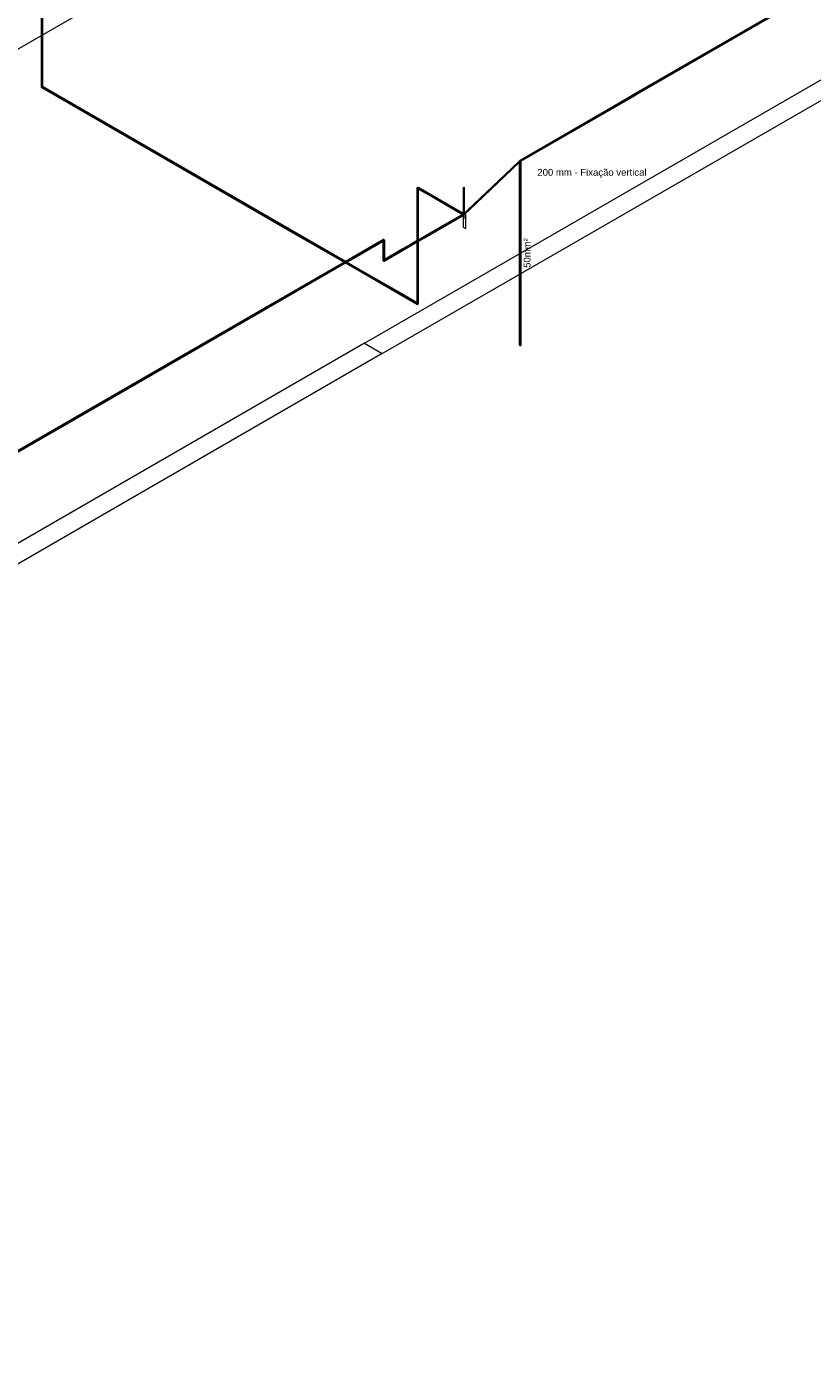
# Model space of a CAD drawing. Header units: millimetres. Extents: x 4477830 to 4478275, y -30323838 to -30323445.
# Tile 74 of 124: x 4478061 to 4478084, y -30323546 to -30323507. Entities that reach past the tile are written whole.
import ezdxf

# ---------------------------------------------------------------- set-up
doc = ezdxf.new("R2010")
doc.units = ezdxf.units.MM
doc.linetypes.add('NULL', pattern=[0])
for name, color, linetype, lineweight in [('IFC-Parede padrão-Contorno', 44, 'Continuous', 5), ('Nível 1', 7, 'Continuous', 0), ('PR-Captor', 9, 'Continuous', 18), ('PR-Condutos', 150, 'Continuous', 25), ('PR-Textos conduto', 7, 'Continuous', 9), ('Textos', 7, 'Continuous', 9)]:
    doc.layers.add(name, color=color, linetype=linetype, lineweight=lineweight)
doc.styles.add('ARIAL', font='arial.ttf')

msp = doc.modelspace()

# ---------------------------------------------------------------- hatches: boundary and pattern name
at = {"layer": 'PR-Condutos', "linetype": 'Continuous', "true_color": 0x105689}
for points in [[(4478061.113, -30323509.06), (4478061.113, -30323509.039), (4478061.12, -30323509.06), (4478061.126, -30323494.858), (4478061.128, -30323494.844), (4478061.102, -30323494.856), (4478061.107, -30323495.367), (4478061.107, -30323494.864), (4478061.113, -30323495.374), (4478061.107, -30323509.041), (4478061.111, -30323509.04)], [(4478061.131, -30323494.855), (4478061.131, -30323509.055), (4478061.132, -30323494.851)], [(4478061.132, -30323509.041), (4478061.132, -30323494.851), (4478061.131, -30323509.017)], [(4478061.1, -30323494.86), (4478061.1, -30323509.052), (4478061.102, -30323509.056), (4478061.102, -30323495.363)], [(4478061.102, -30323509.056), (4478061.107, -30323495.367), (4478061.102, -30323494.856), (4478061.102, -30323495.363)], [(4478061.107, -30323509.058), (4478061.113, -30323495.374), (4478061.107, -30323494.858), (4478061.102, -30323509.056)], [(4478061.126, -30323509.035), (4478061.126, -30323494.858), (4478061.12, -30323509.03)], [(4478061.126, -30323494.858), (4478061.126, -30323509.058), (4478061.131, -30323494.855)], [(4478061.126, -30323509.058), (4478061.131, -30323509.055), (4478061.131, -30323494.855)], [(4478088.304, -30323503.621), (4478088.325, -30323503.605), (4478088.332, -30323503.592), (4478088.296, -30323503.613), (4478088.332, -30323503.584), (4478088.131, -30323503.703), (4478088.129, -30323503.703), (4478088.296, -30323503.605), (4478088.326, -30323503.58), (4478088.301, -30323503.596), (4478088.301, -30323503.586), (4478087.76, -30323503.901), (4478087.485, -30323504.06), (4478087.485, -30323504.062), (4478087.195, -30323504.232), (4478087.485, -30323504.065), (4478087.517, -30323504.047), (4478087.76, -30323503.907), (4478087.195, -30323504.232), (4478087.485, -30323504.062), (4478087.485, -30323504.06), (4478087.76, -30323503.901), (4478088.288, -30323503.594), (4478087.517, -30323504.038), (4478087.517, -30323504.039), (4478086.9, -30323504.397), (4478086.356, -30323504.712), (4478086.361, -30323504.714), (4478085.811, -30323505.035), (4478085.811, -30323505.035), (4478086.361, -30323504.714), (4478086.356, -30323504.712), (4478086.9, -30323504.397), (4478087.485, -30323504.058), (4478087.517, -30323504.038), (4478075.115, -30323511.199), (4478075.12, -30323511.199), (4478078.451, -30323509.277), (4478075.125, -30323511.202), (4478078.452, -30323509.283), (4478075.129, -30323511.206), (4478078.453, -30323509.289), (4478075.132, -30323511.212), (4478081.704, -30323507.421), (4478078.513, -30323509.266), (4478078.455, -30323509.3), (4478081.707, -30323507.421), (4478078.513, -30323509.267), (4478078.455, -30323509.3), (4478081.704, -30323507.421), (4478078.454, -30323509.296), (4478075.134, -30323511.219), (4478078.455, -30323509.301), (4478081.71, -30323507.421), (4478078.619, -30323509.206), (4478078.455, -30323509.301), (4478081.711, -30323507.42), (4478078.618, -30323509.207), (4478078.455, -30323509.301), (4478075.134, -30323511.219), (4478078.456, -30323509.302), (4478081.713, -30323507.42), (4478078.618, -30323509.208), (4478078.456, -30323509.302), (4478078.456, -30323509.304), (4478081.718, -30323507.419), (4478078.616, -30323509.212), (4478078.456, -30323509.304), (4478078.456, -30323509.302), (4478075.133, -30323511.224), (4478078.456, -30323509.305), (4478078.456, -30323509.305), (4478081.723, -30323507.419), (4478078.615, -30323509.213), (4478078.456, -30323509.305), (4478075.133, -30323511.224), (4478078.456, -30323509.306), (4478075.131, -30323511.227), (4478078.457, -30323509.307), (4478081.728, -30323507.418), (4478078.614, -30323509.216), (4478075.131, -30323511.227), (4478078.457, -30323509.307), (4478081.728, -30323507.418), (4478082.963, -30323506.705), (4478078.614, -30323509.216), (4478081.729, -30323507.418), (4478078.614, -30323509.216), (4478081.729, -30323507.418), (4478088.164, -30323503.703)], [(4478081.729, -30323507.418), (4478075.131, -30323511.227), (4478078.457, -30323509.307)], [(4478061.104, -30323509.057), (4478069.976, -30323514.179), (4478061.11, -30323509.06), (4478069.976, -30323514.179), (4478069.977, -30323514.179), (4478061.105, -30323509.051)], [(4478061.104, -30323509.057), (4478061.108, -30323509.065), (4478069.971, -30323514.182), (4478069.976, -30323514.179)], [(4478061.108, -30323509.045), (4478061.105, -30323509.051), (4478069.977, -30323514.178), (4478069.988, -30323514.172), (4478061.146, -30323509.067)], [(4478071.626, -30323515.132), (4478072.108, -30323515.41), (4478061.105, -30323509.051)], [(4478061.108, -30323509.045), (4478061.146, -30323509.067), (4478068.581, -30323513.359)], [(4478061.132, -30323509.051), (4478061.108, -30323509.045), (4478061.128, -30323509.057)], [(4478061.108, -30323509.065), (4478069.971, -30323514.182), (4478069.971, -30323514.182)], [(4478071.626, -30323515.132), (4478061.11, -30323509.06), (4478072.108, -30323515.41)], [(4478061.132, -30323509.046), (4478061.112, -30323509.04), (4478069.996, -30323514.168), (4478070, -30323514.165), (4478061.117, -30323509.037)], [(4478061.136, -30323509.044), (4478061.117, -30323509.037), (4478068.608, -30323513.361), (4478070, -30323514.165), (4478070.003, -30323514.163)], [(4478061.12, -30323509.036), (4478061.12, -30323509.06), (4478061.126, -30323509.058), (4478061.126, -30323509.038)], [(4478061.132, -30323509.042), (4478070.003, -30323514.163), (4478070.004, -30323514.163), (4478061.125, -30323509.037)], [(4478061.132, -30323509.051), (4478061.132, -30323509.059), (4478069.988, -30323514.172), (4478069.995, -30323514.168), (4478061.168, -30323509.072)], [(4478061.149, -30323509.051), (4478070.003, -30323514.163), (4478070.003, -30323514.163)], [(4478061.168, -30323509.072), (4478068.596, -30323513.36), (4478069.995, -30323514.168), (4478069.996, -30323514.168), (4478061.168, -30323509.072)], [(4478075.12, -30323511.199), (4478075.125, -30323511.202), (4478078.451, -30323509.277)], [(4478075.126, -30323511.201), (4478075.129, -30323511.206), (4478078.452, -30323509.283)], [(4478075.135, -30323511.211), (4478078.453, -30323509.289), (4478075.131, -30323511.205)], [(4478078.454, -30323509.296), (4478075.142, -30323511.207), (4478075.136, -30323511.217)], [(4478078.456, -30323509.302), (4478075.142, -30323511.214), (4478075.142, -30323511.219)], [(4478078.456, -30323509.306), (4478075.142, -30323511.219), (4478075.142, -30323511.221)], [(4478075.136, -30323511.22), (4478075.128, -30323511.203), (4478075.112, -30323511.201), (4478073.574, -30323512.659), (4478073.485, -30323512.743), (4478073.485, -30323512.746), (4478074.869, -30323511.433), (4478073.485, -30323512.746), (4478073.486, -30323512.759), (4478073.566, -30323512.685), (4478073.49, -30323512.766), (4478073.591, -30323512.671), (4478073.495, -30323512.77), (4478073.614, -30323512.657), (4478073.499, -30323512.772), (4478075.103, -30323511.251), (4478073.512, -30323512.76), (4478073.501, -30323512.773), (4478075.103, -30323511.254), (4478075.132, -30323511.227)], [(4478075.134, -30323511.225), (4478075.103, -30323511.254), (4478073.636, -30323512.645)], [(4478075.103, -30323511.254), (4478075.103, -30323516.615), (4478075.119, -30323516.624), (4478075.119, -30323511.259), (4478075.119, -30323511.239), (4478075.106, -30323511.251)], [(4478075.127, -30323516.624), (4478075.127, -30323511.224), (4478075.119, -30323516.624)], [(4478075.119, -30323516.624), (4478075.127, -30323511.231), (4478075.119, -30323511.239)], [(4478075.135, -30323516.622), (4478075.135, -30323511.222), (4478075.127, -30323516.624)], [(4478075.127, -30323516.624), (4478075.135, -30323511.225), (4478075.127, -30323511.224)], [(4478075.14, -30323516.618), (4478075.14, -30323511.218), (4478075.135, -30323516.622)], [(4478075.135, -30323516.622), (4478075.14, -30323511.222), (4478075.135, -30323511.222)], [(4478075.142, -30323516.614), (4478075.142, -30323511.214), (4478075.14, -30323516.618)], [(4478075.14, -30323516.618), (4478075.142, -30323511.221), (4478075.14, -30323511.218)], [(4478072.103, -30323513.551), (4478072.105, -30323513.55), (4478072.104, -30323512.032), (4478072.103, -30323512.003)], [(4478072.104, -30323512.007), (4478072.106, -30323513.549), (4478072.108, -30323513.549), (4478072.108, -30323512.01)], [(4478072.105, -30323513.55), (4478072.106, -30323513.549), (4478072.105, -30323512.67), (4478072.104, -30323512.007)], [(4478072.111, -30323513.547), (4478072.113, -30323513.545), (4478072.113, -30323512.02), (4478072.108, -30323512.01), (4478072.11, -30323513.547), (4478072.111, -30323513.547), (4478072.111, -30323512.018)], [(4478072.108, -30323513.549), (4478072.11, -30323513.547), (4478072.109, -30323512.67), (4478072.108, -30323512.015)], [(4478072.116, -30323511.993), (4478072.109, -30323512.015), (4478073.445, -30323512.786), (4478073.445, -30323512.782), (4478072.429, -30323512.196), (4478073.44, -30323512.779), (4478072.43, -30323512.191), (4478073.445, -30323512.776), (4478073.451, -30323512.757), (4478072.252, -30323512.066), (4478073.435, -30323512.754)], [(4478072.109, -30323512.015), (4478072.429, -30323512.2), (4478073.384, -30323512.751)], [(4478072.135, -30323512.03), (4478072.111, -30323512.018), (4478073.435, -30323512.782), (4478073.436, -30323512.781), (4478072.429, -30323512.2)], [(4478072.12, -30323513.541), (4478072.122, -30323513.54), (4478072.12, -30323512.026), (4478072.113, -30323512.012), (4478072.12, -30323512.07), (4478072.12, -30323513.579)], [(4478072.117, -30323513.543), (4478072.12, -30323513.541), (4478072.12, -30323512.07), (4478072.113, -30323512.019), (4478072.115, -30323513.544), (4478072.117, -30323513.543), (4478072.117, -30323513.581)], [(4478072.113, -30323513.545), (4478072.115, -30323513.544), (4478072.113, -30323512.038)], [(4478072.12, -30323511.989), (4478072.116, -30323511.993), (4478073.445, -30323512.76)], [(4478073.451, -30323512.753), (4478072.257, -30323512.064), (4478072.129, -30323511.99), (4478072.12, -30323511.989), (4478072.252, -30323512.066), (4478073.445, -30323512.754), (4478073.451, -30323512.754)], [(4478072.134, -30323513.534), (4478072.135, -30323513.533), (4478072.135, -30323512.143), (4478072.135, -30323512.031), (4478072.12, -30323512.023), (4478072.122, -30323513.54), (4478072.132, -30323513.535), (4478072.132, -30323512.672), (4478072.132, -30323512.127), (4478072.132, -30323513.535), (4478072.134, -30323513.534), (4478072.134, -30323513.571)], [(4478072.122, -30323513.578), (4478072.121, -30323512.671), (4478072.12, -30323512.07)], [(4478072.129, -30323511.99), (4478072.257, -30323512.064), (4478073.449, -30323512.753)], [(4478072.135, -30323513.533), (4478072.135, -30323512.145), (4478072.135, -30323512.041), (4478072.135, -30323513.57)], [(4478072.135, -30323513.533), (4478072.135, -30323512.143), (4478072.135, -30323512.143), (4478072.135, -30323513.57)], [(4478072.43, -30323512.191), (4478073.44, -30323512.779), (4478073.446, -30323512.776)], [(4478073.591, -30323512.671), (4478073.499, -30323512.758), (4478073.495, -30323512.77)], [(4478073.614, -30323512.657), (4478073.498, -30323512.767), (4478073.499, -30323512.772)], [(4478073.48, -30323512.792), (4478073.471, -30323512.792), (4478072.395, -30323513.41), (4478073.435, -30323512.806), (4478072.395, -30323513.409), (4478073.482, -30323512.779), (4478073.482, -30323512.771), (4478073.084, -30323513.002), (4478073.445, -30323512.792), (4478072.392, -30323513.396), (4478073.475, -30323512.767), (4478073.471, -30323512.765), (4478073.451, -30323512.78), (4478073.451, -30323512.776), (4478072.391, -30323513.391), (4478072.316, -30323513.434), (4478073.423, -30323512.792), (4478073.451, -30323512.773), (4478072.39, -30323513.387), (4478073.418, -30323512.792), (4478072.135, -30323513.533), (4478071.666, -30323513.804), (4478071.141, -30323514.11), (4478071.141, -30323514.115), (4478071.668, -30323513.813), (4478071.141, -30323514.122), (4478071.133, -30323514.149), (4478073.445, -30323512.814)], [(4478073.423, -30323512.792), (4478072.391, -30323513.39), (4478072.391, -30323513.391)], [(4478073.481, -30323512.771), (4478073.475, -30323512.767), (4478072.392, -30323513.396)], [(4478073.482, -30323512.779), (4478072.395, -30323513.41), (4478073.462, -30323512.797)], [(4478073.477, -30323512.769), (4478073.472, -30323512.765), (4478073.459, -30323512.777), (4478073.459, -30323512.79)], [(4478073.484, -30323512.763), (4478073.465, -30323512.781), (4478073.46, -30323512.79), (4478073.472, -30323512.792), (4478073.482, -30323512.774), (4478073.469, -30323512.786)], [(4478073.471, -30323512.802), (4478073.478, -30323512.795), (4478073.46, -30323512.792)], [(4478073.472, -30323512.797), (4478073.478, -30323512.792), (4478073.461, -30323512.792)], [(4478073.485, -30323512.784), (4478073.497, -30323512.777), (4478073.495, -30323512.771)], [(4478073.485, -30323512.789), (4478073.496, -30323512.782), (4478073.497, -30323512.777)], [(4478073.566, -30323512.685), (4478073.488, -30323512.758), (4478073.491, -30323512.764)], [(4478071.133, -30323513.549), (4478071.136, -30323513.54), (4478071.125, -30323513.525), (4478071.108, -30323513.534), (4478070.999, -30323513.604), (4478070.017, -30323514.171), (4478070.968, -30323513.622), (4478070.999, -30323513.604), (4478071.108, -30323513.534), (4478071.124, -30323513.525), (4478071.118, -30323513.52), (4478059.223, -30323520.387), (4478055.908, -30323522.301), (4478055.855, -30323522.335), (4478055.911, -30323522.303), (4478059.223, -30323520.39), (4478062.986, -30323518.218), (4478067.551, -30323515.582), (4478059.223, -30323520.39), (4478055.911, -30323522.303), (4478055.857, -30323522.339), (4478055.829, -30323522.355), (4478059.221, -30323520.398), (4478055.834, -30323522.36), (4478059.22, -30323520.407), (4478055.837, -30323522.366), (4478059.219, -30323520.415), (4478055.839, -30323522.372), (4478059.217, -30323520.422), (4478055.876, -30323522.355), (4478059.217, -30323520.427), (4478059.217, -30323520.427), (4478055.876, -30323522.355), (4478055.878, -30323522.356), (4478059.217, -30323520.427), (4478055.878, -30323522.356), (4478059.216, -30323520.429), (4478059.216, -30323520.429), (4478062.992, -30323518.249), (4478067.573, -30323515.604), (4478059.216, -30323520.429)], [(4478071.119, -30323514.144), (4478071.126, -30323514.144), (4478071.14, -30323514.137), (4478071.14, -30323513.537), (4478071.137, -30323513.541), (4478071.132, -30323514.112), (4478071.132, -30323513.55), (4478071.119, -30323513.557), (4478071.113, -30323513.541), (4478071.113, -30323513.56), (4478071.108, -30323513.563), (4478071.108, -30323514.134)], [(4478071.132, -30323513.543), (4478071.132, -30323514.112), (4478071.137, -30323513.546)], [(4478071.141, -30323513.533), (4478071.14, -30323513.537), (4478071.14, -30323514.137)], [(4478071.14, -30323514.107), (4478071.141, -30323514.133), (4478071.141, -30323513.533)], [(4478072.103, -30323513.551), (4478071.143, -30323514.105), (4478071.141, -30323514.109), (4478071.666, -30323513.804)], [(4478071.668, -30323513.813), (4478071.143, -30323514.114), (4478071.141, -30323514.122)], [(4478072.103, -30323515.403), (4478072.108, -30323515.41), (4478072.127, -30323515.412), (4478072.127, -30323513.575), (4478072.103, -30323513.589)], [(4478072.127, -30323515.389), (4478072.127, -30323515.412), (4478072.135, -30323515.402), (4478072.135, -30323513.57), (4478072.127, -30323513.575)], [(4478072.135, -30323515.402), (4478072.135, -30323513.57), (4478072.135, -30323513.57)], [(4478070.004, -30323514.201), (4478072.111, -30323515.418), (4478072.108, -30323515.41), (4478070.009, -30323514.198), (4478070.004, -30323514.201), (4478070.482, -30323514.477)], [(4478070.482, -30323514.477), (4478070.004, -30323514.201), (4478070.004, -30323514.201)], [(4478070.485, -30323514.472), (4478070.01, -30323514.197), (4478070.009, -30323514.197)], [(4478070.485, -30323514.472), (4478070.009, -30323514.197), (4478070.009, -30323514.198)], [(4478070.485, -30323514.473), (4478070.009, -30323514.198), (4478070.009, -30323514.198)], [(4478070.009, -30323514.198), (4478071.626, -30323515.132), (4478070.485, -30323514.472), (4478070.009, -30323514.198), (4478070.009, -30323514.198), (4478070.485, -30323514.473)], [(4478070.021, -30323514.191), (4478070.014, -30323514.195), (4478070.488, -30323514.468), (4478070.014, -30323514.195), (4478070.01, -30323514.197), (4478072.103, -30323515.407), (4478072.109, -30323515.404), (4478072.103, -30323515.393)], [(4478070.488, -30323514.468), (4478070.014, -30323514.195), (4478070.014, -30323514.195)], [(4478070.027, -30323514.187), (4478070.022, -30323514.19), (4478070.493, -30323514.462), (4478070.022, -30323514.19), (4478070.021, -30323514.191), (4478072.1, -30323515.391), (4478072.103, -30323515.385)], [(4478070.493, -30323514.462), (4478070.022, -30323514.19), (4478070.022, -30323514.19)], [(4478070.033, -30323514.184), (4478070.028, -30323514.187), (4478072.097, -30323515.382), (4478072.103, -30323515.379)], [(4478070.036, -30323514.182), (4478070.033, -30323514.184), (4478070.499, -30323514.453), (4478070.033, -30323514.184), (4478072.095, -30323515.375), (4478072.103, -30323515.376)], [(4478070.499, -30323514.453), (4478070.033, -30323514.184), (4478070.033, -30323514.184)], [(4478070.036, -30323514.182), (4478071.019, -30323514.75), (4478072.005, -30323515.318), (4478070.501, -30323514.45)], [(4478070.501, -30323514.45), (4478070.036, -30323514.182), (4478070.036, -30323514.182)], [(4478071.019, -30323514.75), (4478072.006, -30323515.32), (4478072.103, -30323515.375)], [(4478071.626, -30323515.132), (4478072.103, -30323515.407), (4478072.107, -30323515.409)]]:
    msp.add_hatch(color=146, dxfattribs=at).paths.add_polyline_path(points)

# ---------------------------------------------------------------- linework, layer by layer
at = {"layer": 'IFC-Parede padrão-Contorno', "color": 8, "lineweight": 5}
for p, q in [((4478070.558, -30323516.558), (4478050.883, -30323527.917)), ((4478071.078, -30323516.858), (4478051.403, -30323528.217)), ((4478070.558, -30323516.558), (4478071.078, -30323516.858))]:
    msp.add_line(p, q, dxfattribs=at)
at = {"layer": 'Nível 1', "color": 8, "lineweight": 5}
for p, q in [((4478070.558, -30323516.558), (4478110.842, -30323493.3)), ((4478071.078, -30323516.858), (4478111.356, -30323493.603)), ((4477994.424, -30323546.034), (4478076.84, -30323498.451))]:
    msp.add_line(p, q, dxfattribs=at)
at = {"layer": 'PR-Captor', "color": 251}
for p, q in [((4478073.468, -30323511.982), (4478073.451, -30323512.002)), ((4478073.451, -30323512.002), (4478073.451, -30323512.022)), ((4478073.451, -30323512.022), (4478073.451, -30323512.601)), ((4478073.485, -30323512.002), (4478073.468, -30323511.982)), ((4478073.485, -30323512.022), (4478073.485, -30323512.002)), ((4478073.485, -30323512.618), (4478073.485, -30323512.022)), ((4478073.451, -30323512.601), (4478073.451, -30323512.688)), ((4478073.485, -30323512.73), (4478073.485, -30323512.618)), ((4478073.445, -30323512.792), (4478073.445, -30323512.805)), ((4478073.445, -30323512.814), (4478073.445, -30323512.818)), ((4478073.445, -30323512.818), (4478073.445, -30323512.826)), ((4478073.445, -30323512.826), (4478073.445, -30323512.855)), ((4478073.445, -30323512.855), (4478073.445, -30323512.89)), ((4478073.445, -30323512.89), (4478073.445, -30323513.155)), ((4478073.451, -30323512.752), (4478073.449, -30323512.753)), ((4478073.451, -30323512.688), (4478073.451, -30323512.72)), ((4478073.451, -30323512.72), (4478073.451, -30323512.739)), ((4478073.451, -30323512.739), (4478073.451, -30323512.752)), ((4478073.451, -30323512.752), (4478073.451, -30323512.753)), ((4478073.451, -30323512.753), (4478073.451, -30323512.755)), ((4478073.451, -30323512.755), (4478073.451, -30323512.773)), ((4478073.451, -30323512.773), (4478073.451, -30323512.776)), ((4478073.454, -30323512.792), (4478073.481, -30323512.792)), ((4478073.454, -30323512.809), (4478073.454, -30323512.843)), ((4478073.454, -30323512.843), (4478073.454, -30323512.89)), ((4478073.454, -30323512.89), (4478073.482, -30323512.89)), ((4478073.481, -30323512.792), (4478073.482, -30323512.792)), ((4478073.482, -30323512.792), (4478073.483, -30323512.792)), ((4478073.482, -30323512.793), (4478073.482, -30323512.792)), ((4478073.482, -30323512.795), (4478073.482, -30323512.793)), ((4478073.482, -30323512.803), (4478073.482, -30323512.795)), ((4478073.482, -30323512.804), (4478073.482, -30323512.803)), ((4478073.482, -30323512.809), (4478073.482, -30323512.804)), ((4478073.482, -30323512.89), (4478073.482, -30323512.809)), ((4478073.483, -30323512.792), (4478073.485, -30323512.792)), ((4478073.485, -30323512.732), (4478073.485, -30323512.73)), ((4478073.485, -30323512.743), (4478073.485, -30323512.732)), ((4478073.485, -30323512.752), (4478073.485, -30323512.743)), ((4478073.485, -30323512.753), (4478073.485, -30323512.752)), ((4478073.485, -30323512.758), (4478073.485, -30323512.753)), ((4478073.485, -30323512.759), (4478073.485, -30323512.758)), ((4478073.485, -30323512.764), (4478073.485, -30323512.759)), ((4478073.485, -30323512.773), (4478073.485, -30323512.764)), ((4478073.485, -30323512.788), (4478073.485, -30323512.773)), ((4478073.485, -30323512.79), (4478073.485, -30323512.788)), ((4478073.485, -30323512.791), (4478073.485, -30323512.79)), ((4478073.485, -30323512.792), (4478073.485, -30323512.791)), ((4478073.501, -30323512.773), (4478073.497, -30323512.771)), ((4478073.527, -30323512.788), (4478073.501, -30323512.773)), ((4478073.527, -30323513.188), (4478073.527, -30323512.788)), ((4478073.445, -30323513.155), (4478073.515, -30323513.195)), ((4478073.515, -30323513.195), (4478073.527, -30323513.188))]:
    msp.add_line(p, q, dxfattribs=at)
at = {"layer": 'PR-Condutos'}
for p, q in [((4478061.132, -30323509.015), (4478061.132, -30323494.851)), ((4478061.1, -30323499.824), (4478061.1, -30323509.052)), ((4478082.94, -30323506.681), (4478081.641, -30323507.431)), ((4478081.729, -30323507.418), (4478082.964, -30323506.705)), ((4478081.641, -30323507.431), (4478078.45, -30323509.273)), ((4478078.614, -30323509.216), (4478081.729, -30323507.418)), ((4478061.1, -30323509.052), (4478061.102, -30323509.056)), ((4478061.102, -30323509.056), (4478061.103, -30323509.056)), ((4478061.103, -30323509.056), (4478061.104, -30323509.057)), ((4478061.104, -30323509.057), (4478061.107, -30323509.058)), ((4478061.104, -30323509.057), (4478061.105, -30323509.062)), ((4478061.104, -30323509.057), (4478061.104, -30323509.057)), ((4478061.108, -30323509.045), (4478061.105, -30323509.051)), ((4478061.105, -30323509.062), (4478061.108, -30323509.065)), ((4478061.108, -30323509.065), (4478068.542, -30323513.357)), ((4478061.12, -30323509.06), (4478061.126, -30323509.058)), ((4478068.615, -30323513.362), (4478061.125, -30323509.037)), ((4478061.126, -30323509.058), (4478061.131, -30323509.055)), ((4478061.132, -30323509.026), (4478061.132, -30323509.015)), ((4478061.132, -30323509.033), (4478061.132, -30323509.026)), ((4478061.132, -30323509.04), (4478061.132, -30323509.033)), ((4478061.132, -30323509.041), (4478061.132, -30323509.04)), ((4478078.014, -30323509.525), (4478075.115, -30323511.199)), ((4478075.131, -30323511.227), (4478078.457, -30323509.307)), ((4478078.45, -30323509.273), (4478078.014, -30323509.525)), ((4478078.457, -30323509.307), (4478078.614, -30323509.216)), ((4478074.866, -30323511.434), (4478073.574, -30323512.659)), ((4478073.636, -30323512.645), (4478075.103, -30323511.254)), ((4478075.112, -30323511.201), (4478074.866, -30323511.434)), ((4478075.103, -30323511.254), (4478075.134, -30323511.225)), ((4478075.103, -30323511.254), (4478075.103, -30323511.297)), ((4478075.103, -30323511.297), (4478075.103, -30323516.615)), ((4478075.117, -30323511.199), (4478075.112, -30323511.201)), ((4478075.123, -30323511.2), (4478075.117, -30323511.199)), ((4478075.128, -30323511.203), (4478075.123, -30323511.2)), ((4478075.133, -30323511.208), (4478075.128, -30323511.203)), ((4478075.136, -30323511.214), (4478075.133, -30323511.208)), ((4478075.136, -30323511.22), (4478075.136, -30323511.214)), ((4478075.142, -30323516.614), (4478075.142, -30323511.214)), ((4478072.105, -30323511.999), (4478072.103, -30323512.003)), ((4478072.103, -30323512.003), (4478072.103, -30323512.67)), ((4478072.109, -30323511.996), (4478072.105, -30323511.999)), ((4478072.109, -30323512.004), (4478072.108, -30323512.01)), ((4478072.108, -30323512.01), (4478072.109, -30323512.015)), ((4478072.114, -30323511.994), (4478072.109, -30323511.996)), ((4478072.111, -30323511.998), (4478072.109, -30323512.004)), ((4478072.109, -30323512.015), (4478072.111, -30323512.018)), ((4478072.114, -30323511.994), (4478072.111, -30323511.998)), ((4478072.111, -30323512.018), (4478072.135, -30323512.031)), ((4478072.116, -30323511.993), (4478072.114, -30323511.994)), ((4478072.12, -30323511.989), (4478072.116, -30323511.993)), ((4478072.125, -30323511.988), (4478072.12, -30323511.989)), ((4478072.129, -30323511.99), (4478072.125, -30323511.988)), ((4478072.257, -30323512.064), (4478072.129, -30323511.99)), ((4478072.135, -30323512.031), (4478072.429, -30323512.201)), ((4478072.135, -30323512.042), (4478072.135, -30323512.031)), ((4478072.135, -30323512.145), (4478072.135, -30323512.042)), ((4478072.135, -30323512.672), (4478072.135, -30323512.145)), ((4478073.449, -30323512.753), (4478072.257, -30323512.064)), ((4478072.429, -30323512.201), (4478073.382, -30323512.751)), ((4478072.103, -30323512.67), (4478072.103, -30323513.551)), ((4478072.135, -30323513.57), (4478072.135, -30323512.672)), ((4478073.506, -30323512.768), (4478073.636, -30323512.645)), ((4478073.574, -30323512.659), (4478073.515, -30323512.714)), ((4478072.313, -30323513.468), (4478073.313, -30323512.89)), ((4478073.074, -30323512.991), (4478072.39, -30323513.385)), ((4478073.418, -30323512.792), (4478073.074, -30323512.991)), ((4478073.313, -30323512.89), (4478073.445, -30323512.814)), ((4478073.382, -30323512.751), (4478073.435, -30323512.782)), ((4478073.435, -30323512.782), (4478073.418, -30323512.792)), ((4478073.445, -30323512.776), (4478073.435, -30323512.782)), ((4478073.451, -30323512.773), (4478073.445, -30323512.776)), ((4478073.445, -30323512.814), (4478073.454, -30323512.809)), ((4478073.451, -30323512.753), (4478073.449, -30323512.753)), ((4478073.449, -30323512.79), (4478073.451, -30323512.791)), ((4478073.452, -30323512.792), (4478073.454, -30323512.793)), ((4478073.454, -30323512.809), (4478073.461, -30323512.805)), ((4478073.461, -30323512.805), (4478073.467, -30323512.804)), ((4478073.467, -30323512.804), (4478073.471, -30323512.802)), ((4478073.471, -30323512.802), (4478073.478, -30323512.795)), ((4478073.482, -30323512.793), (4478073.483, -30323512.792)), ((4478073.515, -30323512.714), (4478073.485, -30323512.743)), ((4478073.488, -30323512.76), (4478073.485, -30323512.759)), ((4478073.485, -30323512.791), (4478073.487, -30323512.79)), ((4478073.492, -30323512.765), (4478073.488, -30323512.76)), ((4478073.494, -30323512.769), (4478073.492, -30323512.765)), ((4478073.495, -30323512.771), (4478073.494, -30323512.769)), ((4478073.497, -30323512.777), (4478073.495, -30323512.771)), ((4478073.496, -30323512.782), (4478073.497, -30323512.777)), ((4478073.497, -30323512.777), (4478073.497, -30323512.777)), ((4478073.501, -30323512.773), (4478073.506, -30323512.768)), ((4478068.542, -30323513.357), (4478069.971, -30323514.182)), ((4478070.004, -30323514.163), (4478068.615, -30323513.362)), ((4478072.316, -30323513.428), (4478072.135, -30323513.533)), ((4478072.39, -30323513.385), (4478072.316, -30323513.428)), ((4478070.984, -30323513.597), (4478070.004, -30323514.163)), ((4478070.503, -30323513.913), (4478070.717, -30323513.789)), ((4478070.717, -30323513.789), (4478070.973, -30323513.641)), ((4478070.973, -30323513.641), (4478071.02, -30323513.614)), ((4478071.118, -30323513.52), (4478070.984, -30323513.597)), ((4478071.02, -30323513.614), (4478071.108, -30323513.563)), ((4478071.108, -30323513.563), (4478071.133, -30323513.549)), ((4478071.108, -30323513.563), (4478071.108, -30323513.584)), ((4478071.108, -30323513.584), (4478071.108, -30323513.827)), ((4478071.108, -30323513.827), (4478071.108, -30323514.134)), ((4478071.122, -30323513.52), (4478071.118, -30323513.52)), ((4478071.127, -30323513.523), (4478071.122, -30323513.52)), ((4478071.13, -30323513.526), (4478071.127, -30323513.523)), ((4478071.131, -30323513.526), (4478071.13, -30323513.526)), ((4478071.131, -30323513.528), (4478071.13, -30323513.526)), ((4478071.134, -30323513.527), (4478071.131, -30323513.526)), ((4478071.135, -30323513.534), (4478071.131, -30323513.528)), ((4478071.133, -30323513.549), (4478071.136, -30323513.545)), ((4478071.133, -30323514.149), (4478071.674, -30323513.836)), ((4478071.138, -30323513.53), (4478071.134, -30323513.527)), ((4478071.136, -30323513.54), (4478071.135, -30323513.534)), ((4478071.136, -30323513.545), (4478071.136, -30323513.54)), ((4478071.141, -30323513.533), (4478071.138, -30323513.53)), ((4478071.141, -30323514.107), (4478071.141, -30323513.533)), ((4478071.665, -30323513.804), (4478071.195, -30323514.076)), ((4478071.825, -30323513.712), (4478071.665, -30323513.804)), ((4478071.674, -30323513.836), (4478072.103, -30323513.589)), ((4478072.103, -30323513.551), (4478071.825, -30323513.712)), ((4478072.135, -30323513.533), (4478072.103, -30323513.551)), ((4478072.103, -30323513.589), (4478072.135, -30323513.57)), ((4478072.103, -30323513.589), (4478072.103, -30323514.115)), ((4478072.135, -30323513.57), (4478072.313, -30323513.468)), ((4478072.135, -30323514.723), (4478072.135, -30323513.57)), ((4478069.971, -30323514.182), (4478067.55, -30323515.58)), ((4478069.726, -30323514.361), (4478070.004, -30323514.201)), ((4478070.004, -30323514.163), (4478069.971, -30323514.182)), ((4478070.004, -30323514.201), (4478070.036, -30323514.182)), ((4478070.004, -30323514.201), (4478070.482, -30323514.477)), ((4478070.036, -30323514.182), (4478070.243, -30323514.063)), ((4478070.501, -30323514.45), (4478070.036, -30323514.182)), ((4478070.243, -30323514.063), (4478070.503, -30323513.913)), ((4478071.108, -30323514.134), (4478071.109, -30323514.138)), ((4478071.109, -30323514.138), (4478071.113, -30323514.141)), ((4478071.113, -30323514.141), (4478071.119, -30323514.144)), ((4478071.119, -30323514.144), (4478071.126, -30323514.144)), ((4478071.119, -30323514.144), (4478071.119, -30323514.144)), ((4478071.12, -30323514.144), (4478071.125, -30323514.148)), ((4478071.125, -30323514.148), (4478071.129, -30323514.15)), ((4478071.126, -30323514.144), (4478071.132, -30323514.143)), ((4478071.129, -30323514.15), (4478071.133, -30323514.149)), ((4478071.132, -30323514.143), (4478071.137, -30323514.141)), ((4478071.137, -30323514.141), (4478071.14, -30323514.137)), ((4478071.14, -30323514.137), (4478071.141, -30323514.133)), ((4478071.143, -30323514.105), (4478071.141, -30323514.107)), ((4478071.141, -30323514.133), (4478071.141, -30323514.107)), ((4478071.195, -30323514.076), (4478071.143, -30323514.105)), ((4478072.103, -30323514.115), (4478072.103, -30323514.769)), ((4478067.573, -30323515.604), (4478069.726, -30323514.361)), ((4478070.482, -30323514.477), (4478071.015, -30323514.785)), ((4478071.019, -30323514.749), (4478070.501, -30323514.45)), ((4478071.015, -30323514.785), (4478071.507, -30323515.068)), ((4478071.496, -30323515.025), (4478071.019, -30323514.749)), ((4478072.103, -30323514.769), (4478072.103, -30323515.403)), ((4478072.135, -30323515.402), (4478072.135, -30323514.723)), ((4478072.005, -30323515.318), (4478071.496, -30323515.025)), ((4478071.507, -30323515.068), (4478072.111, -30323515.418)), ((4478072.094, -30323515.37), (4478072.005, -30323515.318)), ((4478072.103, -30323515.375), (4478072.094, -30323515.37)), ((4478067.55, -30323515.58), (4478062.986, -30323518.215)), ((4478062.992, -30323518.249), (4478067.573, -30323515.604)), ((4478072.103, -30323515.403), (4478072.104, -30323515.407)), ((4478072.104, -30323515.407), (4478072.108, -30323515.41)), ((4478072.108, -30323515.41), (4478072.113, -30323515.412)), ((4478072.111, -30323515.418), (4478072.116, -30323515.418)), ((4478072.113, -30323515.412), (4478072.12, -30323515.413)), ((4478072.116, -30323515.418), (4478072.12, -30323515.416)), ((4478072.12, -30323515.416), (4478072.124, -30323515.412)), ((4478072.12, -30323515.413), (4478072.124, -30323515.412)), ((4478072.124, -30323515.412), (4478072.127, -30323515.412)), ((4478072.127, -30323515.412), (4478072.132, -30323515.409)), ((4478072.132, -30323515.409), (4478072.135, -30323515.406)), ((4478072.135, -30323515.406), (4478072.135, -30323515.402)), ((4478075.103, -30323516.615), (4478075.105, -30323516.617)), ((4478075.105, -30323516.617), (4478075.106, -30323516.619)), ((4478075.106, -30323516.619), (4478075.109, -30323516.621)), ((4478075.109, -30323516.621), (4478075.112, -30323516.623)), ((4478075.112, -30323516.623), (4478075.116, -30323516.624)), ((4478075.116, -30323516.624), (4478075.119, -30323516.624)), ((4478075.119, -30323516.624), (4478075.124, -30323516.624)), ((4478075.124, -30323516.624), (4478075.127, -30323516.624)), ((4478075.127, -30323516.624), (4478075.131, -30323516.623)), ((4478075.131, -30323516.623), (4478075.135, -30323516.622)), ((4478075.135, -30323516.622), (4478075.137, -30323516.62)), ((4478075.137, -30323516.62), (4478075.14, -30323516.618)), ((4478075.14, -30323516.618), (4478075.141, -30323516.616)), ((4478075.141, -30323516.616), (4478075.142, -30323516.614)), ((4478059.216, -30323520.429), (4478062.992, -30323518.249)), ((4478062.986, -30323518.215), (4478059.223, -30323520.387))]:
    msp.add_line(p, q, dxfattribs=at)

# ---------------------------------------------------------------- texts
at = {"layer": 'PR-Textos conduto', "linetype": 'NULL', "insert": (4478075.424, -30323513.913), "char_height": 0.2, "width": 1.73841, "attachment_point": 8, "rotation": 90.0002, "line_spacing_factor": 0.6, "style": 'ARIAL'}
msp.add_mtext('50mm²', dxfattribs=at)
at = {"layer": 'Textos', "linetype": 'NULL', "insert": (4478075.621, -30323511.711), "char_height": 0.2, "width": 6.39634, "attachment_point": 7, "line_spacing_factor": 0.6, "style": 'ARIAL'}
msp.add_mtext('200 mm - Fixação vertical', dxfattribs=at)

doc.saveas('drawing.dxf')
